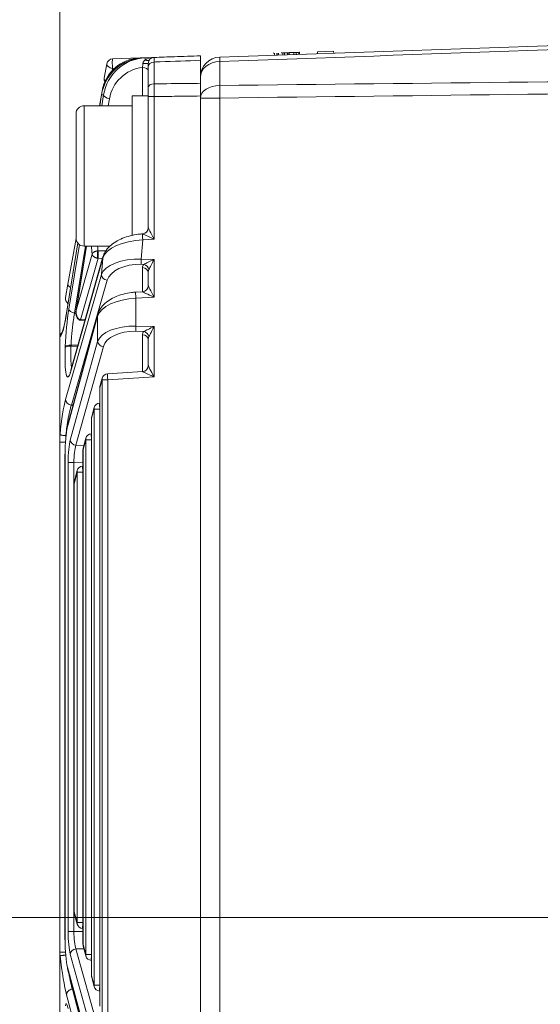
# Model space of a CAD drawing. Header units: millimetres. Extents: x 4 to 836, y 3 to 589.
# Tile 61 of 93: x 468 to 494, y 320 to 369. Entities that reach past the tile are written whole.
import ezdxf

# ---------------------------------------------------------------- set-up
doc = ezdxf.new("R2010")
doc.units = ezdxf.units.MM
doc.layers.add('1', color=7, linetype='Continuous', true_color=0xffffff)
doc.styles.add('ideas_simplex', font='simplex.shx')
doc.dimstyles.get("Standard").update_dxf_attribs({"dimtxt": 0.18, "dimasz": 0.18, "dimexe": 0.18, "dimexo": 0.0625, "dimgap": 0.09, "dimtad": 0, "dimtih": 1, "dimtoh": 1, "dimdec": 4, "dimzin": 0, "dimdsep": 46, "dimtxsty": 'Standard', "dimcen": 0.09, "dimadec": 0, "dimazin": 0, "dimtfac": 1, "dimtdec": 4, "dimtofl": 0, "dimtmove": 0, "dimatfit": 3, "dimfxl": 1, "dimtolj": 1, "dimtzin": 0, "dimarcsym": 0})

# ---------------------------------------------------------------- blocks, each defined once
blk = doc.blocks.new('_U0')
at = {"layer": '1', "color": 87, "lineweight": 25}
for p, q in [((490.370602, 392.978582), (488.870602, 392.978582)), ((488.870602, 392.978582), (488.870602, 387.353582)), ((506.045602, 392.978582), (504.545602, 392.978582)), ((506.045602, 387.353582), (506.045602, 392.978582)), ((488.870602, 387.353582), (490.370602, 387.353582)), ((504.545602, 387.353582), (506.045602, 387.353582))]:
    blk.add_line(p, q, dxfattribs=at)
at = {"layer": '1', "color": 152, "lineweight": 13}
for p, q in [((470.308102, 350.295244), (470.308102, 387.853582)), ((524.608102, 358.040814), (524.608102, 387.853582))]:
    blk.add_line(p, q, dxfattribs=at)
at = {"layer": '1', "color": 27, "lineweight": 13}
blk.add_line((524.608102, 385.853582), (470.308102, 385.853582), dxfattribs=at)
at = {"layer": '1', "color": 27, "lineweight": 18}
for points in [[(470.308102, 385.853582), (473.3081, 386.382563), (473.308104, 385.324601)], [(524.608102, 385.853582), (521.608104, 385.324601), (521.6081, 386.382563)]]:
    blk.add_solid(points, dxfattribs=at)
at = {"layer": '1', "color": 87, "linetype": 'Continuous', "lineweight": 25, "char_height": 3, "attachment_point": 7, "line_spacing_factor": 1.204819, "style": 'ideas_simplex'}
for s, insert in [('\\W1.2097;54,3', (491.827102, 395.113582)), ('\\W1.1692;2.138', (490.342102, 387.801082))]:
    blk.add_mtext(s, dxfattribs=dict(at, insert=insert))
blk = doc.blocks.new('_U1')
at = {"layer": '1', "color": 152, "lineweight": 13}
for p, q in [((517.108154, 324.0743), (438.014004, 324.0743)), ((507.108102, 280.0743), (438.014004, 280.0743))]:
    blk.add_line(p, q, dxfattribs=at)
at = {"layer": '1', "color": 27, "lineweight": 13}
blk.add_line((440.014004, 280.0743), (440.014004, 324.0743), dxfattribs=at)
at = {"layer": '1', "color": 87, "lineweight": 25}
for p, q in [((438.514004, 310.6618), (432.889004, 310.6618)), ((432.889004, 310.6618), (432.889004, 309.1618)), ((438.514004, 309.1618), (438.514004, 310.6618)), ((432.889004, 294.9868), (432.889004, 293.4868)), ((438.514004, 293.4868), (438.514004, 294.9868)), ((432.889004, 293.4868), (438.514004, 293.4868))]:
    blk.add_line(p, q, dxfattribs=at)
at = {"layer": '1', "color": 27, "lineweight": 18}
for points in [[(440.014004, 324.0743), (440.542985, 321.074302), (439.485023, 321.074298)], [(440.014004, 280.0743), (439.485023, 283.074298), (440.542985, 283.074302)]]:
    blk.add_solid(points, dxfattribs=at)
at = {"layer": '1', "color": 87, "linetype": 'Continuous', "lineweight": 25, "char_height": 3, "attachment_point": 7, "rotation": 90, "line_spacing_factor": 1.204819, "style": 'ideas_simplex'}
for s, insert in [('\\W1.1692;1.732', (438.360504, 294.9343)), ('\\W1.0362;44', (431.048004, 299.3893))]:
    blk.add_mtext(s, dxfattribs=dict(at, insert=insert))

msp = doc.modelspace()

# ---------------------------------------------------------------- linework, layer by layer
at = {"layer": '1', "color": 27, "linetype": 'Continuous', "lineweight": 18}
for p, q in [((472.928, 366.912), (474.304, 366.96)), ((474.304, 366.96), (474.437, 366.965)), ((474.437, 366.965), (474.56, 366.969)), ((474.56, 366.969), (474.998, 366.984)), ((472.516, 365.943), (472.643, 366.664)), ((474.708, 365.477), (474.708, 366.525)), ((477.308, 365.694), (477.308, 366.84)), ((472.275, 364.574), (472.404, 365.309)), ((472.38, 365.139), (472.289, 364.574)), ((474.708, 362.796), (474.708, 365.032)), ((477.308, 299.572), (477.308, 365.061)), ((474.708, 358.481), (474.708, 359.352)), ((471.191, 357.731), (470.612, 354.126)), ((470.706, 355.676), (471.108, 357.959)), ((471.625, 357.574), (471.114, 354.396)), ((472.451, 357.029), (470.856, 351.387)), ((474.708, 355.594), (474.708, 356.242)), ((470.588, 355.01), (470.706, 355.676)), ((474.426, 355.295), (474.082, 355.275)), ((472.191, 354.161), (470.69, 348.627)), ((471.314, 353.87), (471.555, 353.861)), ((470.308, 348.193), (470.308, 353.038)), ((474.708, 351.611), (474.708, 352.894)), ((474.426, 351.312), (472.682, 351.206)), ((472.41, 350.985), (472.299, 350.573)), ((472.288, 350.495), (472.288, 319.654)), ((472.012, 349.518), (471.889, 349.064)), ((472.288, 349.739), (472.284, 349.739)), ((471.879, 348.985), (471.879, 321.163)), ((470.308, 347.795), (470.308, 348.193)), ((470.308, 322.353), (470.308, 347.795)), ((471.598, 347.992), (471.464, 347.497)), ((471.879, 348.213), (471.87, 348.212)), ((471.453, 347.418), (471.453, 322.731)), ((470.555, 347.189), (470.555, 322.96)), ((470.559, 347.189), (470.555, 347.189)), ((471.167, 346.372), (471.021, 345.792)), ((471.453, 346.599), (471.439, 346.598)), ((471.012, 345.719), (471.012, 324.356)), ((471.023, 324.277), (471.168, 323.742)), ((471.439, 323.521), (471.453, 323.52)), ((470.559, 322.96), (470.555, 322.96)), ((470.308, 322.154), (470.308, 322.353)), ((471.464, 322.652), (471.598, 322.157)), ((470.308, 322.154), (470.308, 319.09)), ((471.87, 321.936), (471.879, 321.936)), ((470.69, 321.522), (472.191, 315.988)), ((471.889, 321.085), (472.012, 320.631)), ((472.284, 320.41), (472.288, 320.41))]:
    msp.add_line(p, q, dxfattribs=at)
at = {"layer": '1', "color": 27, "linetype": 'Continuous', "lineweight": 13}
for p, q in [((474.304, 366.96), (474.301, 366.955)), ((473.032, 366.444), (472.928, 366.44)), ((474.419, 365.074), (474.419, 366.487)), ((474.998, 366.756), (474.998, 365.668)), ((472.928, 366.44), (472.907, 366.321)), ((472.379, 365.114), (472.293, 364.574)), ((472.484, 365.118), (472.379, 365.114)), ((472.396, 364.574), (472.484, 365.118)), ((474.708, 365.032), (474.998, 365.032)), ((474.998, 365.032), (474.998, 357.917)), ((472.77, 364.923), (472.714, 364.574)), ((471.194, 357.727), (470.612, 354.102)), ((470.751, 354.429), (471.273, 357.651)), ((474.435, 357.883), (474.361, 356.924)), ((474.998, 357.917), (474.435, 357.883)), ((471.579, 357.574), (471.037, 354.234)), ((471.628, 357.574), (471.123, 354.433)), ((471.123, 354.433), (471.911, 357.173)), ((472.219, 357.332), (472.611, 357.344)), ((472.442, 356.971), (470.847, 351.328)), ((472.219, 356.964), (471.336, 353.894)), ((472.43, 356.957), (472.219, 356.964)), ((472.378, 356.15), (472.442, 356.971)), ((474.361, 356.924), (474.998, 356.911)), ((474.489, 356.662), (474.361, 356.665)), ((474.998, 356.911), (474.998, 355.03)), ((470.59, 349.926), (472.378, 356.15)), ((474.419, 355.295), (474.419, 356.502)), ((472.665, 355.867), (470.876, 349.643)), ((474.998, 355.03), (474.09, 354.975)), ((474.09, 354.975), (474.09, 353.581)), ((471.037, 354.234), (471.099, 354.232)), ((472.184, 354.082), (470.683, 348.548)), ((471.342, 353.893), (471.562, 353.887)), ((472.184, 352.819), (472.184, 354.082)), ((474.09, 353.581), (474.998, 353.563)), ((474.489, 353.313), (474.09, 353.321)), ((474.998, 353.563), (474.998, 351.046)), ((470.819, 347.896), (472.184, 352.819)), ((474.419, 351.311), (474.419, 353.153)), ((470.57, 352.514), (470.572, 352.568)), ((470.859, 352.636), (470.856, 352.582)), ((470.856, 352.582), (471.195, 352.586)), ((471.21, 352.64), (470.859, 352.636)), ((472.47, 352.559), (471.105, 347.637)), ((472.404, 350.907), (472.292, 350.495)), ((472.689, 350.907), (472.404, 350.907)), ((472.404, 319.242), (472.404, 350.907)), ((474.998, 351.046), (472.689, 350.907)), ((472.689, 350.907), (472.689, 319.242)), ((472.288, 350.495), (472.292, 350.495)), ((472.292, 350.495), (472.292, 319.654)), ((470.876, 349.643), (470.965, 349.641)), ((472.005, 349.439), (471.882, 348.985)), ((472.291, 349.439), (472.005, 349.439)), ((472.005, 320.709), (472.005, 349.439)), ((471.879, 348.985), (471.882, 348.985)), ((471.882, 348.985), (471.882, 321.163)), ((470.598, 348.117), (470.598, 348.029)), ((471.591, 347.913), (471.457, 347.418)), ((471.877, 347.913), (471.591, 347.913)), ((471.591, 322.236), (471.591, 347.913)), ((471.877, 347.913), (471.877, 322.236)), ((471.879, 347.913), (471.877, 347.913)), ((471.105, 347.637), (471.5, 347.629)), ((471.453, 347.418), (471.457, 347.418)), ((471.457, 347.418), (471.457, 322.731)), ((470.559, 347.189), (470.559, 322.96)), ((471.001, 346.773), (470.715, 346.773)), ((470.715, 323.375), (470.715, 346.773)), ((471.001, 346.773), (471.001, 323.375)), ((471.453, 346.764), (471.001, 346.773)), ((471.161, 346.299), (471.016, 345.719)), ((471.447, 346.299), (471.161, 346.299)), ((471.161, 323.82), (471.161, 346.299)), ((471.447, 346.299), (471.447, 323.82)), ((471.453, 346.299), (471.447, 346.299)), ((471.012, 345.719), (471.016, 345.719)), ((471.016, 345.719), (471.016, 324.356)), ((471.012, 324.356), (471.016, 324.356)), ((471.016, 324.356), (471.161, 323.82)), ((471.447, 323.82), (471.161, 323.82)), ((471.447, 323.82), (471.453, 323.82)), ((471.001, 323.375), (470.715, 323.375)), ((471.001, 323.375), (471.453, 323.384)), ((471.453, 322.731), (471.457, 322.731)), ((471.457, 322.731), (471.591, 322.236)), ((472.184, 317.33), (470.819, 322.252)), ((471.5, 322.52), (471.105, 322.512)), ((471.105, 322.512), (472.47, 317.589)), ((471.877, 322.236), (471.591, 322.236)), ((471.877, 322.236), (471.879, 322.236)), ((470.683, 321.6), (472.184, 316.066)), ((471.879, 321.163), (471.882, 321.163)), ((471.882, 321.163), (472.005, 320.709)), ((470.965, 320.508), (470.926, 320.507)), ((470.926, 320.507), (472.555, 314.315)), ((472.291, 320.709), (472.005, 320.709)), ((472.268, 314.02), (470.639, 320.212))]:
    msp.add_line(p, q, dxfattribs=at)
at = {"layer": '1', "color": 7, "linetype": 'Continuous', "lineweight": 18}
for p, q in [((480.959, 367.207), (480.959, 367.195)), ((480.959, 367.207), (480.96, 367.195)), ((480.964, 367.208), (480.964, 367.208)), ((480.964, 367.195), (480.964, 367.195)), ((480.965, 367.208), (480.965, 367.208)), ((481.003, 367.196), (481.006, 367.096)), ((481.667, 367.22), (481.67, 367.12)), ((481.74, 367.222), (481.743, 367.122)), ((481.97, 367.23), (481.973, 367.13)), ((482.19, 367.238), (482.194, 367.138)), ((482.255, 367.14), (482.251, 367.252)), ((482.256, 367.14), (482.252, 367.253)), ((482.257, 367.14), (482.253, 367.253)), ((483.151, 367.271), (483.951, 367.299)), ((483.151, 367.271), (483.155, 367.171)), ((483.951, 367.299), (483.954, 367.199))]:
    msp.add_line(p, q, dxfattribs=at)
at = {"layer": '1', "color": 7, "linetype": 'Continuous', "lineweight": 13}
for p, q in [((481.131, 367.201), (481.135, 367.101)), ((481.197, 367.203), (481.201, 367.103)), ((481.419, 367.211), (481.422, 367.111))]:
    msp.add_line(p, q, dxfattribs=at)
at = {"layer": '1', "color": 252, "linetype": 'Continuous', "lineweight": 13}
for p, q in [((478.273, 366.779), (478.273, 365.587)), ((478.273, 364.959), (477.308, 364.959)), ((478.273, 364.959), (478.273, 298.489))]:
    msp.add_line(p, q, dxfattribs=at)
at = {"layer": '1', "color": 9, "linetype": 'Continuous', "lineweight": 18}
for p, q in [((474.708, 365.074), (473.908, 365.074)), ((473.908, 358.093), (473.908, 365.074)), ((474.708, 365.032), (474.708, 365.074)), ((473.908, 364.574), (471.508, 364.574)), ((471.108, 357.974), (471.108, 364.174)), ((474.708, 359.352), (474.708, 362.796)), ((471.508, 357.574), (472.808, 357.574))]:
    msp.add_line(p, q, dxfattribs=at)
at = {"layer": '1', "color": 9, "linetype": 'Continuous', "lineweight": 13}
msp.add_line((471.508, 364.574), (471.508, 357.574), dxfattribs=at)
at = {"layer": '1', "color": 27, "linetype": 'Continuous', "lineweight": 18}
for centre, start, end in [((475.008, 366.685), 92, 180), ((472.939, 366.612), 92, 170), ((472.812, 365.891), 170, 205.5418), ((470.884, 354.958), 170, 233.9037), ((472.7, 350.907), 93.4613, 164.8195), ((472.588, 350.495), 164.8195, 180), ((472.302, 349.439), 93.4613, 164.8195), ((472.179, 348.985), 164.8195, 180), ((471.888, 347.913), 93.4613, 164.8195), ((471.753, 347.418), 164.8195, 180), ((471.458, 346.299), 93.604, 165.912), ((471.312, 345.719), 165.912, 180), ((471.312, 324.356), 180, 195.1805), ((471.458, 323.82), 195.1805, 266.5387), ((471.753, 322.731), 180, 195.1805), ((471.888, 322.236), 195.1805, 266.5387), ((472.179, 321.163), 180, 195.1805), ((472.302, 320.709), 195.1805, 266.5387)]:
    msp.add_arc(centre, 0.3, start, end, dxfattribs=at)
at = {"layer": '1', "color": 252, "linetype": 'Continuous', "lineweight": 18}
msp.add_arc((478.308, 366.002), 1, 92, 180, dxfattribs=at)
at = {"layer": '1', "color": 9, "linetype": 'Continuous', "lineweight": 18}
for centre, start, end in [((471.508, 364.174), 90, 180), ((471.508, 357.974), 180, 270)]:
    msp.add_arc(centre, 0.4, start, end, dxfattribs=at)
at = {"layer": '1', "color": 27, "linetype": 'Continuous', "lineweight": 18}
for centre, major_axis, ratio, start_param, end_param in [((474.364, 364.961), (1.476, 1.46), 0.93102, 0.789803, 2.249249), ((474.374, 364.961), (0, -2), 1, 3.176499, 4.537856), ((474.486, 364.965), (1.569, 1.375), 0.930056, 0.85021, 2.309656), ((472.676, 365.091), (0.296, -0.048), 0.564904, 3.141585, 3.285905), ((474.408, 358.481), (-0.3, 0), 0.999461, 1.632317, 3.141593), ((472.739, 356.948), (-0.289, 0.082), 0.854885, 6.283161, 6.513954), ((474.408, 355.594), (-0.3, 0), 0.999461, 1.632317, 3.141593), ((470.909, 354.079), (0.296, -0.048), 0.564904, 3.141585, 3.285905), ((472.481, 354.082), (-0.29, 0.079), 0.85566, 6.283169, 6.590254), ((474.408, 351.611), (-0.3, 0), 0.999461, 1.632317, 3.141593), ((470.808, 347.189), (0, 1.574), 0.158387, 0.528382, 1.570796), ((470.979, 348.548), (-0.29, 0.079), 0.85566, 6.283169, 6.590254), ((470.808, 322.96), (0, 1.574), 0.158387, 1.570796, 2.613211), ((470.979, 321.6), (-0.29, -0.079), 0.85566, 5.976116, 6.283201)]:
    msp.add_ellipse(centre, major_axis=major_axis, ratio=ratio, start_param=start_param, end_param=end_param, dxfattribs=at)
at = {"layer": '1', "color": 27, "linetype": 'Continuous', "lineweight": 13}
for centre, major_axis, ratio, start_param, end_param in [((475.008, 366.685), (0.58, 0.02), 0.517301, 1.570796, 2.468849), ((474.57, 366.669), (0.01, -0.3), 0.066891, 3.141594, 4.039645), ((472.939, 366.612), (-0.295, 0.052), 0.571794, 0, 1.636013), ((474.476, 364.793), (1.356, 1.164), 0.918171, 0.936251, 2.313777), ((472.939, 366.612), (-0.01, 0.3), 0.066891, 0, 2.179324), ((474.408, 366.315), (-0.3, 0), 0.573576, 3.141593, 4.677482), ((474.408, 366.685), (0.3, 0), 0.035846, 4.821061, 6.283185), ((474.526, 367.042), (-0.241, 0.179), 0.5035, 2.014418, 3.141593), ((475.008, 366.525), (-0.3, 0), 0.771778, 4.747296, 6.283185), ((472.812, 365.891), (-0.295, 0.052), 0.571794, 0, 0.708189), ((475.008, 365.477), (-0.3, 0), 0.635892, 4.747296, 6.283185), ((472.7, 365.257), (0.295, -0.052), 0.571794, 3.141593, 3.406473), ((472.781, 365.095), (0.296, -0.048), 0.572363, 3.286819, 4.769724), ((474.446, 357.883), (-0.018, 0.299), 0.034836, 0.057371, 1.568689), ((475.008, 357.917), (0.582, -0.265), 0.006798, 3.186169, 4.697489), ((475.008, 357.917), (0.3, -0.565), 0.014461, 3.168821, 4.704711), ((474.429, 356.9), (2.01, 0.11), 0.48762, 1.540927, 2.957974), ((472.508, 361.085), (0.362, 4.616), 0.119146, 2.444088, 2.590978), ((474.354, 355.943), (2, -0.072), 0.490403, 1.5851, 3.002147), ((474.344, 355.683), (1.701, -0.037), 0.57698, 1.573282, 2.990329), ((474.371, 356.924), (-0.006, -0.3), 0.034892, 4.713092, 5.759587), ((475.019, 356.478), (0.6, -0.036), 0.575947, 2.686977, 3.176372), ((475.008, 356.911), (0.594, 0.288), 0.006927, 1.585071, 2.631566), ((474.479, 356.402), (0.217, -0.208), 0.792386, 0.879811, 2.181671), ((475.008, 356.911), (0.3, 0.588), 0.014131, 1.578003, 2.624497), ((472.675, 356.127), (0.288, -0.083), 0.85982, 3.376146, 4.919404), ((474.408, 356.242), (0.3, 0), 0.866025, 0, 1.53589), ((475.008, 356.218), (0.077, -0.341), 0.850292, 3.964015, 4.453411), ((471.001, 355.624), (0.295, -0.052), 0.571794, 3.141593, 4.210983), ((474.1, 354.975), (0.018, -0.299), 0.034836, 3.141623, 4.710282), ((475.008, 355.03), (0.582, -0.265), 0.006798, 3.161599, 4.697489), ((475.008, 355.03), (0.3, -0.565), 0.014461, 3.168821, 4.704711), ((474.16, 353.997), (2, 0.09), 0.48999, 1.583595, 2.962406), ((470.863, 353.208), (0.166, 2.114), 0.119146, 0.964672, 1.887872), ((471.048, 354.406), (0.296, -0.048), 0.572363, 3.286819, 4.769724), ((470.479, 355.491), (0.191, 2.437), 0.119146, 3.212598, 4.115494), ((474.16, 352.598), (2, -0.09), 0.48999, 1.62781, 3.00662), ((474.149, 352.338), (1.699, -0.103), 0.575947, 1.640483, 3.019293), ((474.1, 353.581), (-0.006, -0.3), 0.034892, 4.713092, 5.759587), ((475.019, 353.129), (0.6, -0.036), 0.575947, 2.686977, 3.176372), ((475.008, 353.563), (0.594, 0.288), 0.006927, 1.585071, 2.631566), ((474.479, 353.054), (-0.217, 0.208), 0.792386, 4.021404, 5.323264), ((475.008, 353.563), (0.3, 0.588), 0.014131, 1.578003, 2.624497), ((472.481, 352.819), (0.289, -0.08), 0.860317, 3.453505, 4.911422), ((474.408, 352.894), (0.3, 0), 0.866025, 0, 1.53589), ((475.008, 352.87), (0.077, -0.341), 0.850292, 3.964015, 4.453411), ((470.861, 353.154), (0.166, 2.114), 0.119146, 1.887872, 3.679529), ((470.867, 352.491), (0.3, -0.012), 0.302667, 1.617621, 3.016762), ((470.869, 352.545), (0.3, -0.012), 0.302667, 1.617621, 3.016762), ((471.144, 351.306), (-0.289, 0.082), 0.854885, 6.283161, 6.513954), ((475.008, 351.046), (0.582, -0.265), 0.006798, 3.161599, 4.697489), ((475.008, 351.046), (0.3, -0.565), 0.014461, 3.168821, 4.704711), ((472.7, 350.907), (-0.29, 0.079), 0.85566, 6.283169, 6.590254), ((472.7, 350.907), (-0.018, 0.299), 0.034836, 0.00003, 1.568689), ((472.588, 350.495), (-0.29, 0.079), 0.85566, 6.283169, 6.590254), ((470.571, 347.812), (0.191, 2.434), 0.119146, 0.527983, 1.43201), ((470.887, 349.903), (0.288, -0.083), 0.85982, 3.376146, 4.919404), ((472.302, 349.439), (-0.29, 0.079), 0.85566, 6.283169, 6.590254), ((472.302, 349.439), (-0.018, 0.299), 0.034836, 0.00003, 1.386562), ((472.179, 348.985), (-0.29, 0.079), 0.85566, 6.283169, 6.590254), ((470.923, 346.768), (0.001, -1.3), 0.159328, 3.661877, 4.708371), ((471.115, 347.896), (0.289, -0.08), 0.860317, 3.453505, 4.911422), ((471.888, 347.913), (-0.29, 0.079), 0.85566, 6.283169, 6.590254), ((471.888, 347.913), (-0.018, 0.299), 0.034836, 0.00003, 1.568689), ((471.219, 346.768), (0.008, -1), 0.217522, 3.659173, 4.705668), ((471.753, 347.418), (-0.29, 0.079), 0.85566, 6.283169, 6.590254), ((471.458, 346.299), (-0.291, 0.073), 0.83818, 6.283182, 6.5741), ((471.458, 346.299), (-0.019, 0.299), 0.034831, 0.000007, 1.568603), ((471.312, 345.719), (-0.291, 0.073), 0.83818, 6.283182, 6.5741), ((471.312, 324.356), (0.29, 0.079), 0.85566, 2.834524, 3.141609), ((471.458, 323.82), (0.29, 0.079), 0.85566, 2.834524, 3.141609), ((471.458, 323.82), (0.018, 0.299), 0.034836, 1.572903, 3.141563), ((470.923, 323.38), (0.001, 1.3), 0.159328, 1.574814, 2.621308), ((471.219, 323.38), (0.008, 1), 0.217522, 1.577518, 2.624012), ((471.753, 322.731), (0.29, 0.079), 0.85566, 2.834524, 3.141609), ((471.115, 322.252), (0.289, 0.08), 0.860317, 1.371763, 2.82968), ((471.888, 322.236), (0.29, 0.079), 0.85566, 2.834524, 3.141609), ((471.888, 322.236), (0.018, 0.299), 0.034836, 1.572903, 3.141563), ((470.492, 322.329), (0.288, -2.437), 0.082126, 4.771108, 5.75444), ((472.179, 321.163), (0.29, 0.079), 0.85566, 2.834524, 3.141609), ((470.936, 320.247), (0.29, 0.076), 0.860994, 1.383245, 2.978835), ((472.302, 320.709), (0.29, 0.079), 0.85566, 2.834524, 3.141609), ((472.302, 320.709), (0.018, 0.299), 0.034836, 1.75503, 3.141563), ((470.823, 318), (0.211, -1.785), 0.082126, 2.603714, 3.483132)]:
    msp.add_ellipse(centre, major_axis=major_axis, ratio=ratio, start_param=start_param, end_param=end_param, dxfattribs=at)
at = {"layer": '1', "color": 252, "linetype": 'Continuous', "lineweight": 13}
for centre, major_axis, ratio, start_param, end_param in [((478.308, 366.002), (0.035, -0.999), 0.012336, 3.141593, 3.820718), ((478.308, 366.002), (-1, 0), 0.777852, 4.747296, 6.283185), ((478.308, 364.959), (1, 0), 0.628448, 1.605703, 3.141593), ((478.308, 364.959), (0.012, -1), 0.034897, 4.032833, 4.711958)]:
    msp.add_ellipse(centre, major_axis=major_axis, ratio=ratio, start_param=start_param, end_param=end_param, dxfattribs=at)
at = {"layer": '1', "color": 252, "linetype": 'Continuous', "lineweight": 18}
msp.add_open_spline([(478.273, 367.001), (488.518, 367.359), (498.763, 367.717), (509.008, 368.074)], degree=3, dxfattribs=at)
at = {"layer": '1', "color": 252, "linetype": 'Continuous', "lineweight": 13}
for points in [[(509.008, 367.882), (498.763, 367.516), (488.518, 367.148), (478.273, 366.779)], [(478.273, 365.587), (488.518, 365.7), (498.763, 365.808), (509.008, 365.913)], [(509.008, 365.323), (498.763, 365.207), (488.518, 365.086), (478.273, 364.959)]]:
    msp.add_open_spline(points, degree=3, dxfattribs=at)
at = {"layer": '1', "color": 27, "linetype": 'Continuous', "lineweight": 13}
for points, knots in [([(474.998, 366.984), (474.997, 366.984), (474.997, 366.974), (474.997, 366.945), (474.997, 366.906), (474.997, 366.882), (474.997, 366.84), (474.997, 366.825), (474.997, 366.792), (474.998, 366.775), (474.998, 366.756)], [0, 0, 0, 0, 0.25, 0.5, 0.5, 0.75, 0.75, 0.875, 0.875, 1, 1, 1, 1]), ([(474.419, 366.487), (474.421, 366.5), (474.424, 366.515), (474.428, 366.544), (474.43, 366.56), (474.433, 366.584), (474.434, 366.592), (474.435, 366.608), (474.436, 366.616), (474.438, 366.641), (474.44, 366.657), (474.441, 366.674)], [0, 0, 0, 0, 0.25, 0.25, 0.5, 0.5, 0.625, 0.625, 0.75, 0.75, 1, 1, 1, 1]), ([(474.441, 366.674), (474.441, 366.683), (474.443, 366.693), (474.447, 366.711), (474.449, 366.72), (474.456, 366.737), (474.459, 366.746), (474.468, 366.762), (474.472, 366.77), (474.482, 366.785), (474.487, 366.793), (474.498, 366.807), (474.504, 366.814), (474.522, 366.833), (474.535, 366.845), (474.548, 366.856)], [0, 0, 0, 0, 0.125, 0.125, 0.25, 0.25, 0.375, 0.375, 0.5, 0.5, 0.625, 0.625, 0.75, 0.75, 1, 1, 1, 1]), ([(477.308, 366.84), (476.642, 366.816), (475.976, 366.792), (475.206, 366.764), (475.102, 366.76), (474.998, 366.756)], [0, 0, 0, 0, 0.86501, 0.86501, 1, 1, 1, 1]), ([(474.998, 365.668), (474.997, 365.623), (474.997, 365.529), (474.997, 365.425), (474.997, 365.316), (474.997, 365.261), (474.997, 365.176), (474.997, 365.148), (474.997, 365.09), (474.998, 365.061), (474.998, 365.032)], [0, 0, 0, 0, 0.25, 0.5, 0.5, 0.75, 0.75, 0.875, 0.875, 1, 1, 1, 1]), ([(474.998, 365.668), (475.567, 365.674), (476.137, 365.681), (476.907, 365.689), (477.108, 365.691), (477.308, 365.694)], [0, 0, 0, 0, 0.739697, 0.739697, 1, 1, 1, 1]), ([(477.308, 365.061), (476.876, 365.056), (476.444, 365.05), (475.674, 365.041), (475.336, 365.037), (474.998, 365.032)], [0, 0, 0, 0, 0.560865, 0.560865, 1, 1, 1, 1]), ([(471.911, 357.173), (471.912, 357.175), (471.913, 357.178), (471.914, 357.183), (471.916, 357.188), (471.918, 357.192), (471.92, 357.196), (471.922, 357.2), (471.924, 357.204), (471.927, 357.208), (471.929, 357.211), (471.931, 357.214), (471.933, 357.217), (471.935, 357.22), (471.937, 357.222), (471.939, 357.224), (471.94, 357.226), (471.942, 357.228), (471.947, 357.234), (471.957, 357.244), (471.973, 357.257), (471.99, 357.269), (472.005, 357.279), (472.021, 357.287), (472.035, 357.294), (472.049, 357.3), (472.064, 357.306), (472.08, 357.311), (472.095, 357.316), (472.111, 357.32), (472.127, 357.323), (472.143, 357.326), (472.159, 357.329), (472.175, 357.33), (472.191, 357.332), (472.202, 357.332), (472.207, 357.332)], [0, 0, 0, 0, 0.021975, 0.043037, 0.063188, 0.082428, 0.100758, 0.118178, 0.13469, 0.150294, 0.164991, 0.178782, 0.191666, 0.203645, 0.214718, 0.224887, 0.234152, 0.242512, 0.24997, 0.319216, 0.383926, 0.444139, 0.499893, 0.542213, 0.583819, 0.62473, 0.664965, 0.704543, 0.743485, 0.78181, 0.819539, 0.856693, 0.893293, 0.929363, 0.964924, 1, 1, 1, 1]), ([(471.911, 357.173), (471.912, 357.169), (471.912, 357.165), (471.914, 357.156), (471.915, 357.152), (471.918, 357.143), (471.92, 357.138), (471.923, 357.13), (471.926, 357.125), (471.93, 357.117), (471.933, 357.112), (471.939, 357.103), (471.942, 357.099), (471.949, 357.09), (471.953, 357.085), (471.961, 357.076), (471.965, 357.072), (471.975, 357.063), (471.98, 357.058), (471.992, 357.049), (471.998, 357.044), (472.011, 357.035), (472.018, 357.031), (472.032, 357.022), (472.039, 357.018), (472.051, 357.012), (472.056, 357.01), (472.065, 357.005), (472.07, 357.003), (472.085, 356.996), (472.096, 356.992), (472.117, 356.985), (472.128, 356.981), (472.152, 356.975), (472.165, 356.972), (472.179, 356.969)], [0, 0, 0, 0, 0.051993, 0.051993, 0.103985, 0.103985, 0.155978, 0.155978, 0.207971, 0.207971, 0.262685, 0.262685, 0.3174, 0.3174, 0.372114, 0.372114, 0.426829, 0.426829, 0.489245, 0.489245, 0.551661, 0.551661, 0.614077, 0.614077, 0.676494, 0.676494, 0.716932, 0.716932, 0.75737, 0.75737, 0.838247, 0.838247, 0.919123, 0.919123, 1, 1, 1, 1]), ([(472.207, 357.332), (472.199, 357.314), (472.192, 357.287), (472.18, 357.225), (472.176, 357.189), (472.17, 357.116), (472.169, 357.08), (472.171, 357.016), (472.174, 356.989), (472.179, 356.969)], [0, 0, 0, 0, 0.25, 0.25, 0.5, 0.5, 0.75, 0.75, 1, 1, 1, 1]), ([(471.037, 354.234), (471.026, 354.176), (471.005, 354.059), (470.986, 353.934), (470.972, 353.837), (470.965, 353.788), (470.958, 353.739), (470.954, 353.705), (470.951, 353.688), (470.94, 353.604), (470.924, 353.467), (470.91, 353.329), (470.9, 353.225), (470.896, 353.19), (470.89, 353.119), (470.887, 353.084), (470.879, 352.979), (470.869, 352.84), (470.862, 352.703), (470.859, 352.636)], [0, 0, 0, 0, 0.125, 0.25, 0.25, 0.3125, 0.34375, 0.34375, 0.375, 0.375, 0.5, 0.625, 0.625, 0.6875, 0.6875, 0.75, 0.75, 0.875, 1, 1, 1, 1]), ([(471.336, 353.894), (471.327, 353.894), (471.317, 353.896), (471.298, 353.902), (471.288, 353.905), (471.269, 353.915), (471.26, 353.92), (471.244, 353.932), (471.236, 353.938), (471.22, 353.953), (471.212, 353.962), (471.197, 353.982), (471.19, 353.992), (471.177, 354.013), (471.171, 354.024), (471.163, 354.04), (471.16, 354.046), (471.156, 354.057), (471.153, 354.063), (471.148, 354.076), (471.146, 354.084), (471.141, 354.098), (471.139, 354.106), (471.133, 354.127), (471.13, 354.142), (471.124, 354.171), (471.12, 354.193), (471.118, 354.215), (471.116, 354.231), (471.116, 354.238), (471.114, 354.262), (471.114, 354.278), (471.113, 354.306), (471.114, 354.317), (471.114, 354.329)], [0, 0, 0, 0, 0.052445, 0.052445, 0.10489, 0.10489, 0.157335, 0.157335, 0.209779, 0.209779, 0.279844, 0.279844, 0.34991, 0.34991, 0.419975, 0.419975, 0.455007, 0.455007, 0.49004, 0.49004, 0.534068, 0.534068, 0.578096, 0.578096, 0.666153, 0.666153, 0.754209, 0.798238, 0.798238, 0.842266, 0.842266, 0.933376, 0.933376, 1, 1, 1, 1]), ([(471.311, 353.872), (471.314, 353.87), (471.319, 353.871), (471.328, 353.88), (471.332, 353.887), (471.335, 353.891), (471.335, 353.892), (471.336, 353.894)], [0, 0, 0, 0, 0.429468, 0.714734, 0.928683, 0.928683, 1, 1, 1, 1]), ([(470.856, 352.582), (470.853, 352.516), (470.849, 352.389), (470.847, 352.269), (470.846, 352.181), (470.846, 352.152), (470.846, 352.095), (470.846, 352.067), (470.847, 351.985), (470.85, 351.881), (470.856, 351.788), (470.861, 351.722), (470.863, 351.691), (470.866, 351.66), (470.869, 351.641), (470.87, 351.631), (470.875, 351.583), (470.88, 351.549), (470.887, 351.511), (470.889, 351.504), (470.89, 351.498)], [0, 0, 0, 0, 0.138389, 0.276778, 0.276778, 0.345973, 0.345973, 0.415167, 0.415167, 0.553557, 0.691946, 0.691946, 0.76114, 0.795738, 0.795738, 0.830335, 0.830335, 0.968724, 0.968724, 1, 1, 1, 1]), ([(470.876, 349.643), (470.863, 349.603), (470.837, 349.517), (470.811, 349.416), (470.792, 349.335), (470.786, 349.307), (470.773, 349.249), (470.767, 349.22), (470.748, 349.13), (470.723, 349.004), (470.7, 348.867), (470.677, 348.725), (470.666, 348.652), (470.645, 348.504), (470.635, 348.429), (470.616, 348.275), (470.606, 348.197), (470.598, 348.117)], [0, 0, 0, 0, 0.125, 0.25, 0.25, 0.3125, 0.3125, 0.375, 0.375, 0.5, 0.625, 0.625, 0.75, 0.75, 0.875, 0.875, 1, 1, 1, 1]), ([(470.598, 347.795), (470.559, 347.795), (470.521, 347.795), (470.451, 347.795), (470.419, 347.795), (470.366, 347.795), (470.344, 347.795), (470.316, 347.795), (470.308, 347.795), (470.308, 347.795)], [0, 0, 0, 0, 0.250066, 0.250066, 0.500132, 0.500132, 0.750197, 0.750197, 1, 1, 1, 1]), ([(470.598, 322.353), (470.559, 322.353), (470.521, 322.353), (470.451, 322.353), (470.419, 322.353), (470.366, 322.353), (470.344, 322.353), (470.316, 322.353), (470.308, 322.353), (470.308, 322.353)], [0, 0, 0, 0, 0.250066, 0.250066, 0.500132, 0.500132, 0.750197, 0.750197, 1, 1, 1, 1]), ([(470.737, 321.338), (470.745, 321.298), (470.752, 321.258), (470.774, 321.146), (470.788, 321.075), (470.816, 320.942), (470.83, 320.879), (470.851, 320.789), (470.862, 320.746), (470.872, 320.704), (470.879, 320.677), (470.882, 320.664), (470.9, 320.598), (470.913, 320.55), (470.926, 320.507)], [0, 0, 0, 0, 0.115851, 0.115851, 0.336888, 0.336888, 0.557926, 0.557926, 0.668444, 0.723703, 0.723703, 0.778963, 0.778963, 1, 1, 1, 1])]:
    msp.add_open_spline(points, degree=3, knots=knots, dxfattribs=at)
at = {"layer": '1', "color": 27, "linetype": 'Continuous', "lineweight": 18}
for points, knots in [([(474.998, 366.984), (475.336, 366.996), (475.674, 367.008), (476.444, 367.035), (476.876, 367.05), (477.308, 367.065)], [0, 0, 0, 0, 0.439135, 0.439135, 1, 1, 1, 1]), ([(477.308, 367.065), (477.308, 367.065), (477.308, 367.06), (477.308, 367.046), (477.308, 367.04), (477.308, 367.025), (477.308, 367.017), (477.308, 366.988), (477.308, 366.94), (477.308, 366.876), (477.308, 366.84)], [0, 0, 0, 0, 0.25, 0.25, 0.375, 0.375, 0.5, 0.5, 0.75, 1, 1, 1, 1]), ([(474.708, 366.525), (474.708, 366.551), (474.708, 366.596), (474.708, 366.63), (474.708, 366.657), (474.708, 366.678), (474.708, 366.685), (474.708, 366.685)], [0, 0, 0, 0, 0.25014, 0.50028, 0.50028, 0.750419, 1, 1, 1, 1]), ([(474.708, 366.457), (474.708, 366.437), (474.708, 366.418), (474.708, 366.385), (474.708, 366.37), (474.708, 366.342), (474.708, 366.328), (474.708, 366.315)], [0, 0, 0, 0, 0.386527, 0.386527, 0.693263, 0.693263, 1, 1, 1, 1]), ([(474.708, 365.032), (474.708, 365.073), (474.708, 365.153), (474.708, 365.23), (474.708, 365.307), (474.708, 365.38), (474.708, 365.446), (474.708, 365.477)], [0, 0, 0, 0, 0.25, 0.5, 0.5, 0.75, 1, 1, 1, 1]), ([(477.308, 365.694), (477.308, 365.649), (477.308, 365.602), (477.308, 365.528), (477.308, 365.502), (477.308, 365.45), (477.308, 365.424), (477.308, 365.343), (477.308, 365.232), (477.308, 365.119), (477.308, 365.061)], [0, 0, 0, 0, 0.25, 0.25, 0.375, 0.375, 0.5, 0.5, 0.75, 1, 1, 1, 1]), ([(474.428, 358.182), (474.355, 358.178), (474.144, 358.158), (473.799, 358.092), (473.416, 357.964), (473.069, 357.788), (472.774, 357.565), (472.561, 357.309), (472.477, 357.12), (472.451, 357.029)], [0, 0, 0, 0, 0.074322, 0.217257, 0.365569, 0.521379, 0.685378, 0.856012, 1, 1, 1, 1]), ([(472.219, 357.332), (472.218, 357.331), (472.218, 357.329), (472.218, 357.325), (472.217, 357.321), (472.217, 357.317), (472.217, 357.312), (472.216, 357.308), (472.216, 357.303), (472.216, 357.299), (472.215, 357.294), (472.215, 357.289), (472.215, 357.284), (472.214, 357.279), (472.214, 357.274), (472.214, 357.268), (472.214, 357.263), (472.213, 357.257), (472.213, 357.252), (472.213, 357.246), (472.213, 357.241), (472.213, 357.235), (472.212, 357.229), (472.212, 357.223), (472.212, 357.218), (472.212, 357.212), (472.212, 357.206), (472.212, 357.2), (472.212, 357.194), (472.212, 357.188), (472.212, 357.182), (472.211, 357.177), (472.211, 357.171), (472.211, 357.165), (472.211, 357.159), (472.211, 357.153), (472.211, 357.146), (472.211, 357.136), (472.211, 357.124), (472.212, 357.112), (472.212, 357.1), (472.212, 357.088), (472.212, 357.076), (472.213, 357.064), (472.213, 357.052), (472.213, 357.041), (472.214, 357.029), (472.214, 357.019), (472.215, 357.008), (472.216, 356.998), (472.216, 356.989), (472.217, 356.98), (472.218, 356.971), (472.218, 356.966), (472.219, 356.964)], [0, 0, 0, 0, 0.01571, 0.031336, 0.046877, 0.062333, 0.077705, 0.092994, 0.108197, 0.123317, 0.138353, 0.153305, 0.168173, 0.182957, 0.197657, 0.212274, 0.226807, 0.241256, 0.255622, 0.269905, 0.284105, 0.298221, 0.312254, 0.326204, 0.340071, 0.353855, 0.367557, 0.381175, 0.394711, 0.408164, 0.421535, 0.434823, 0.448029, 0.461152, 0.474194, 0.487153, 0.50003, 0.526623, 0.553564, 0.580855, 0.608496, 0.636488, 0.664832, 0.693528, 0.722576, 0.751978, 0.781735, 0.811846, 0.842313, 0.873135, 0.904315, 0.935852, 0.967747, 1, 1, 1, 1]), ([(474.082, 355.275), (474.01, 355.27), (473.802, 355.251), (473.462, 355.185), (473.088, 355.057), (472.752, 354.881), (472.471, 354.656), (472.283, 354.411), (472.212, 354.237), (472.191, 354.161)], [0, 0, 0, 0, 0.076839, 0.223932, 0.375653, 0.534436, 0.701554, 0.875556, 1, 1, 1, 1]), ([(471.112, 354.378), (471.098, 354.328), (471.091, 354.229), (471.115, 354.07), (471.183, 353.963), (471.241, 353.907), (471.28, 353.881), (471.301, 353.874), (471.311, 353.871)], [0, 0, 0, 0, 0.314704, 0.59449, 0.796729, 0.905447, 0.95611, 1, 1, 1, 1]), ([(471.114, 354.395), (471.114, 354.396), (471.115, 354.398), (471.116, 354.403), (471.117, 354.41), (471.119, 354.418), (471.121, 354.425), (471.123, 354.43), (471.123, 354.433)], [0, 0, 0, 0, 0.034367, 0.210048, 0.394452, 0.587579, 0.789428, 1, 1, 1, 1]), ([(471.114, 354.329), (471.114, 354.333), (471.114, 354.337), (471.115, 354.357), (471.116, 354.373), (471.119, 354.403), (471.121, 354.418), (471.123, 354.433)], [0, 0, 0, 0, 0.118456, 0.118456, 0.559228, 0.559228, 1, 1, 1, 1]), ([(470.612, 354.126), (470.602, 354.059), (470.57, 353.873), (470.516, 353.606), (470.458, 353.386), (470.415, 353.271), (470.4, 353.245), (470.4, 353.245)], [0, 0, 0, 0, 0.137778, 0.39751, 0.652853, 0.854769, 1, 1, 1, 1]), ([(471.342, 353.893), (471.341, 353.892), (471.341, 353.89), (471.34, 353.887), (471.339, 353.885), (471.338, 353.882), (471.337, 353.88), (471.336, 353.878), (471.335, 353.876), (471.334, 353.875), (471.333, 353.873), (471.333, 353.872), (471.332, 353.871), (471.331, 353.87), (471.33, 353.87), (471.33, 353.869), (471.329, 353.869), (471.329, 353.869), (471.328, 353.869)], [0, 0, 0, 0, 0.066457, 0.132432, 0.197928, 0.262944, 0.327481, 0.39154, 0.455122, 0.518228, 0.580858, 0.643013, 0.704695, 0.765903, 0.826639, 0.886904, 0.946698, 1, 1, 1, 1]), ([(470.309, 353.058), (470.31, 353.076), (470.313, 353.094), (470.32, 353.121), (470.323, 353.129), (470.329, 353.147), (470.332, 353.155), (470.344, 353.18), (470.353, 353.196), (470.369, 353.218), (470.375, 353.225), (470.387, 353.239), (470.393, 353.246), (470.401, 353.253), (470.402, 353.254), (470.403, 353.255)], [0, 0, 0, 0, 0.244865, 0.244865, 0.367298, 0.367298, 0.489731, 0.489731, 0.734596, 0.734596, 0.857029, 0.857029, 0.979462, 0.979462, 1, 1, 1, 1]), ([(470.309, 353.058), (470.31, 353.076), (470.313, 353.094), (470.32, 353.121), (470.323, 353.129), (470.329, 353.147), (470.332, 353.155), (470.344, 353.18), (470.353, 353.196), (470.369, 353.218), (470.375, 353.225), (470.387, 353.239), (470.393, 353.246), (470.4, 353.253), (470.401, 353.253), (470.401, 353.253)], [0, 0, 0, 0, 0.248024, 0.248024, 0.372035, 0.372035, 0.496047, 0.496047, 0.744071, 0.744071, 0.868082, 0.868082, 0.992094, 0.992094, 1, 1, 1, 1]), ([(470.309, 353.058), (470.309, 353.054), (470.308, 353.051), (470.308, 353.044), (470.308, 353.041), (470.308, 353.038)], [0, 0, 0, 0, 0.5, 0.5, 1, 1, 1, 1]), ([(470.856, 351.387), (470.845, 351.351), (470.824, 351.283), (470.803, 351.232), (470.798, 351.225), (470.798, 351.225)], [0, 0, 0, 0, 0.362914, 0.838132, 1, 1, 1, 1]), ([(470.308, 348.193), (470.308, 348.191), (470.308, 348.188), (470.308, 348.183), (470.308, 348.181), (470.309, 348.177), (470.309, 348.175), (470.309, 348.172), (470.309, 348.171), (470.31, 348.171)], [0, 0, 0, 0, 0.25, 0.25, 0.5, 0.5, 0.75, 0.75, 1, 1, 1, 1]), ([(470.598, 348.117), (470.593, 348.117), (470.589, 348.117), (470.58, 348.118), (470.575, 348.118), (470.562, 348.119), (470.553, 348.12), (470.527, 348.122), (470.51, 348.123), (470.485, 348.126), (470.477, 348.127), (470.461, 348.129), (470.453, 348.13), (470.431, 348.133), (470.417, 348.136), (470.397, 348.139), (470.391, 348.141), (470.379, 348.143), (470.373, 348.144), (470.357, 348.148), (470.348, 348.151), (470.336, 348.155), (470.332, 348.157), (470.326, 348.16), (470.323, 348.161), (470.315, 348.165), (470.312, 348.168), (470.31, 348.171)], [0, 0, 0, 0, 0.03125, 0.03125, 0.0625, 0.0625, 0.125, 0.125, 0.25, 0.25, 0.3125, 0.3125, 0.375, 0.375, 0.5, 0.5, 0.5625, 0.5625, 0.625, 0.625, 0.75, 0.75, 0.8125, 0.8125, 0.875, 0.875, 1, 1, 1, 1]), ([(470.309, 322.162), (470.309, 322.162), (470.308, 322.161), (470.308, 322.158), (470.308, 322.156), (470.308, 322.154)], [0, 0, 0, 0, 0.5, 0.5, 1, 1, 1, 1]), ([(470.598, 322.2), (470.579, 322.199), (470.561, 322.198), (470.525, 322.195), (470.508, 322.193), (470.474, 322.19), (470.458, 322.189), (470.428, 322.185), (470.413, 322.184), (470.394, 322.181), (470.387, 322.18), (470.375, 322.178), (470.37, 322.177), (470.354, 322.175), (470.344, 322.173), (470.333, 322.171), (470.329, 322.17), (470.323, 322.168), (470.32, 322.167), (470.313, 322.165), (470.31, 322.163), (470.309, 322.162)], [0, 0, 0, 0, 0.125, 0.125, 0.25, 0.25, 0.375, 0.375, 0.5, 0.5, 0.5625, 0.5625, 0.625, 0.625, 0.75, 0.75, 0.8125, 0.8125, 0.875, 0.875, 1, 1, 1, 1])]:
    msp.add_open_spline(points, degree=3, knots=knots, dxfattribs=at)
at = {"layer": '1', "color": 7, "linetype": 'Continuous', "lineweight": 18}
for points, degree in [([(480.953, 367.195), (480.945, 367.194), (480.942, 367.194), (480.942, 367.194)], 3), ([(481.114, 367.2), (481.117, 367.1)], 1), ([(481.378, 367.209), (481.363, 367.209), (481.348, 367.208), (481.333, 367.208)], 3), ([(481.645, 367.219), (481.594, 367.217), (481.509, 367.214), (481.416, 367.211)], 3), ([(481.567, 367.216), (481.535, 367.215), (481.496, 367.214), (481.449, 367.212)], 3), ([(481.496, 367.214), (481.5, 367.114)], 1), ([(481.646, 367.219), (481.618, 367.218), (481.592, 367.217), (481.567, 367.216)], 3), ([(481.694, 367.221), (481.667, 367.22), (481.641, 367.219), (481.613, 367.218)], 3), ([(481.708, 367.221), (481.695, 367.221), (481.674, 367.22), (481.646, 367.219)], 3), ([(481.694, 367.221), (481.694, 367.221), (481.676, 367.22), (481.646, 367.219)], 3), ([(481.646, 367.219), (481.649, 367.119)], 1), ([(481.782, 367.224), (481.753, 367.223), (481.728, 367.222), (481.708, 367.221)], 3), ([(481.809, 367.225), (481.795, 367.224), (481.782, 367.224), (481.77, 367.223)], 3), ([(481.823, 367.225), (481.823, 367.225), (481.809, 367.225), (481.809, 367.225)], 3), ([(481.981, 367.231), (481.926, 367.229), (481.871, 367.227), (481.823, 367.225)], 3), ([(482.021, 367.232), (482.012, 367.232), (482.002, 367.231), (481.992, 367.231)], 3), ([(482.013, 367.232), (482.09, 367.234), (482.15, 367.236), (482.19, 367.238)], 3), ([(482.201, 367.238), (482.168, 367.237), (482.118, 367.235), (482.051, 367.233)], 3), ([(482.195, 367.238), (482.168, 367.237), (482.127, 367.236), (482.081, 367.234)], 3), ([(482.081, 367.234), (482.084, 367.134)], 1), ([(482.19, 367.238), (482.231, 367.239), (482.251, 367.24), (482.251, 367.24)], 3)]:
    msp.add_open_spline(points, degree=degree, dxfattribs=at)
for points, knots in [([(481.476, 367.213), (481.599, 367.217), (481.696, 367.221), (481.696, 367.221), (481.83, 367.225), (481.935, 367.229), (482.013, 367.232)], [0, 0, 0, 0, 0.266644, 0.266644, 0.266644, 1, 1, 1, 1]), ([(482.251, 367.24), (482.251, 367.24), (482.251, 367.24), (482.251, 367.24), (482.235, 367.239), (482.201, 367.238)], [0, 0, 0, 0, 0.000333, 0.000333, 1, 1, 1, 1])]:
    msp.add_open_spline(points, degree=3, knots=knots, dxfattribs=at)
at = {"layer": '1', "color": 27, "linetype": 'Continuous', "lineweight": 18}
msp.add_open_spline([(474.427, 358.182), (474.427, 358.182), (474.427, 358.182), (474.427, 358.182)], degree=3, dxfattribs=at)
at = {"layer": '1', "color": 27, "linetype": 'Continuous', "lineweight": 13}
for points, degree in [([(472.181, 357.56), (472.189, 357.479), (472.197, 357.403), (472.207, 357.332)], 3), ([(472.207, 357.332), (472.211, 357.332), (472.215, 357.332), (472.219, 357.332)], 3), ([(472.179, 356.969), (472.192, 356.967), (472.205, 356.965), (472.219, 356.964)], 3), ([(471.336, 353.893), (471.342, 353.893)], 1)]:
    msp.add_open_spline(points, degree=degree, dxfattribs=at)

# ---------------------------------------------------------------- dimensions: what is measured, and where the dimension line sits
at = {"layer": '1', "color": 87, "linetype": 'Continuous', "lineweight": 25}
for base, p1, p2, angle, text, override, picture, middle in [((524.608, 385.854), (470.308, 346.393), (524.608, 355.541), 180, '<>\\P[\\C87;{\\H1.00x;\\Fsimplex.shx;2.138\\Fsimplex.shx;}\\C87; ]', {"dimtxt": 3, "dimasz": 3, "dimexe": 2, "dimexo": 2.5, "dimgap": 1.5, "dimtad": 1, "dimtih": 0, "dimtoh": 0, "dimdec": 1, "dimlfac": 1, "dimzin": 8, "dimdsep": 44, "dimlunit": 2, "dimtxsty": 'ideas_simplex', "dimsah": 1, "dimse1": 0, "dimse2": 0, "dimsd1": 0, "dimsd2": 0, "dimclrd": 27, "dimclre": 152, "dimclrt": 87, "dimtol": 0, "dimtm": -0.1, "dimtfac": 0.5, "dimtdec": 2, "dimtofl": 1, "dimtmove": 0, "dimtzin": 8, "dimlwd": 13, "dimlwe": 13}, '_U0', (497.458, 385.854)), ((440.014, 280.074), (529.636, 324.074), (512.308, 280.074), 90, '<>\\P[\\C87;{\\H1.00x;\\Fsimplex.shx;1.732\\Fsimplex.shx;}\\C87; ]', {"dimtxt": 3, "dimasz": 3, "dimexe": 2, "dimexo": 2.5, "dimgap": 1.5, "dimtad": 1, "dimtih": 0, "dimtoh": 0, "dimdec": 2, "dimlfac": 1, "dimzin": 8, "dimdsep": 44, "dimlunit": 2, "dimtxsty": 'ideas_simplex', "dimsah": 1, "dimse1": 0, "dimse2": 0, "dimsd1": 0, "dimsd2": 0, "dimclrd": 27, "dimclre": 152, "dimclrt": 87, "dimtol": 0, "dimtm": -0.1, "dimtfac": 0.5, "dimtdec": 2, "dimtofl": 1, "dimtmove": 0, "dimtzin": 8, "dimlwd": 13, "dimlwe": 13}, '_U1', (440.014, 302.074))]:
    dim = msp.add_linear_dim(base=base, p1=p1, p2=p2, angle=angle, text=text, dimstyle='Standard', override=override, dxfattribs=at)
    dim.commit()
    dim.dimension.update_dxf_attribs({"geometry": picture, "text_midpoint": middle, "dimtype": 160})

doc.saveas('drawing.dxf')
